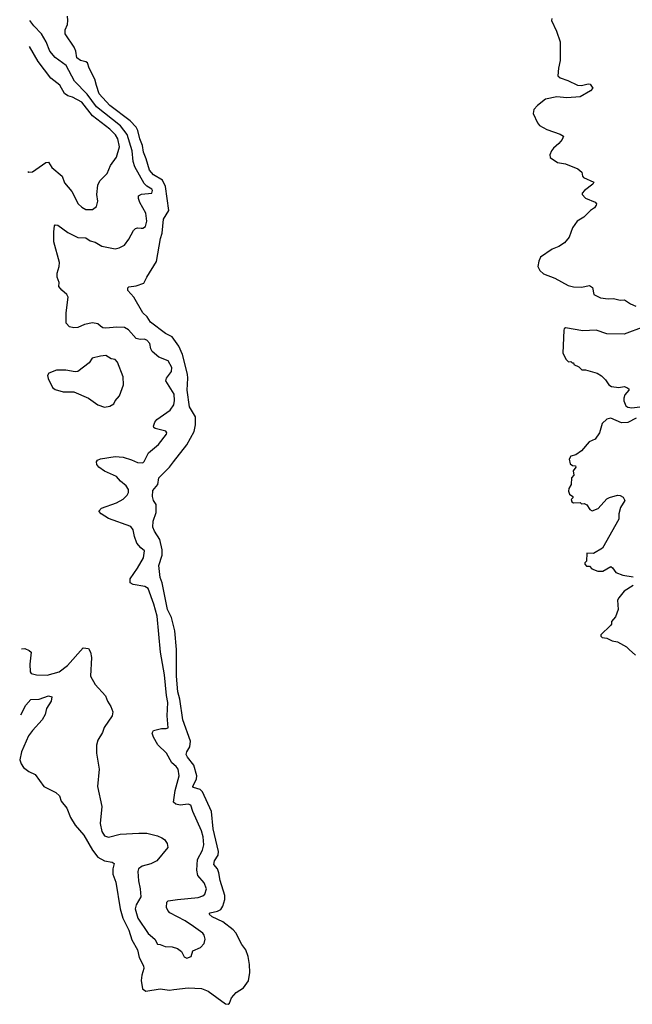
# Model space of a CAD drawing. Extents: x 2057697 to 2160550, y 827490 to 1016834.
# Tile 2 of 256: x 2057697 to 2062308, y 851286 to 858691. Entities that reach past the tile are written whole.
import ezdxf

# ---------------------------------------------------------------- set-up
doc = ezdxf.new("R2010")
doc.units = 0

msp = doc.modelspace()

# ---------------------------------------------------------------- linework, layer by layer
at = {"layer": '0CON20XD'}
for points in [[(2057704.8, 853463.8), (2057743.5, 853535), (2057780.7, 853579.3), (2057845, 853580.5), (2057915, 853606.2), (2057939.5, 853599.6), (2057933.2, 853565), (2057899.5, 853510.5), (2057888, 853465), (2057866.4, 853425), (2057793.5, 853346.5), (2057763.5, 853305), (2057710.3, 853185), (2057697.3, 853125), (2057707.5, 853095), (2057726.8, 853066.8), (2057765, 853037.8), (2057814.2, 853014.2), (2057878, 852925), (2057968.3, 852878.3), (2057996.2, 852855), (2058010, 852815), (2058051.2, 852761.2), (2058080.5, 852690.5), (2058113.7, 852633.7), (2058178.9, 852558.9), (2058244.6, 852445), (2058285, 852392.5), (2058335, 852364.6), (2058394.3, 852354.3), (2058408, 852345), (2058398.1, 852305), (2058397.8, 852265), (2058420.4, 852205), (2058452.4, 852005), (2058473.8, 851935), (2058518.9, 851845), (2058542.2, 851772.2), (2058584.2, 851695), (2058597.3, 851637.2), (2058628.9, 851575), (2058631.1, 851555), (2058615.4, 851504.6), (2058610.8, 851465), (2058622.1, 851402.1), (2058645.5, 851385.5), (2058755, 851402.5), (2058825, 851392.5), (2058858, 851398), (2058965, 851409.4), (2059065, 851405.8), (2059115.5, 851385.5), (2059245, 851290), (2059265, 851286.2), (2059275.7, 851294.3), (2059292.5, 851335), (2059325.8, 851375), (2059380.7, 851409.3), (2059418.3, 851461.7), (2059429.6, 851525), (2059426.6, 851585), (2059416.8, 851645), (2059400.4, 851695), (2059369.5, 851735), (2059325, 851823.3), (2059305, 851846.4), (2059225, 851905.3), (2059145.4, 851945), (2059123.3, 851965), (2059131.2, 851975), (2059185, 851986.5), (2059209.8, 852000.2), (2059225, 852023.3), (2059240.5, 852075), (2059241.9, 852105), (2059206.6, 852216.6), (2059195.6, 852275), (2059186, 852306), (2059157.2, 852337.2), (2059162.5, 852365), (2059191, 852409), (2059194.4, 852435), (2059153, 852605), (2059139.6, 852735), (2059074.1, 852884.1), (2059055, 852901.6), (2059006.4, 852916.4), (2059000, 852925), (2059028.6, 852981.4), (2059029.7, 853005), (2059007.5, 853085), (2058959.2, 853145), (2058951.1, 853165), (2058955.6, 853185), (2058978.6, 853221.4), (2058982.3, 853265), (2058925.2, 853425), (2058901.5, 853581.5), (2058887.1, 853635), (2058877.2, 853752.8), (2058877.3, 853955), (2058864.7, 854095), (2058838.6, 854195), (2058809.4, 854255), (2058768.4, 854455), (2058754.7, 854495), (2058745.6, 854585), (2058768.9, 854665), (2058769.4, 854705), (2058751.2, 854781.2), (2058710.7, 854845), (2058700.4, 854875), (2058701.1, 854918.9), (2058723.6, 854983.6), (2058723.8, 855045), (2058704.4, 855074.4), (2058695.7, 855105.7), (2058700.3, 855149.7), (2058736, 855195), (2058745.7, 855245), (2058825, 855324.4), (2058853.8, 855366.2), (2058955, 855494.5), (2059010.9, 855595), (2059020.7, 855645), (2059019.6, 855705), (2058975, 855780), (2058957.2, 855905), (2058963.8, 855995), (2058960.6, 856025), (2058923.4, 856173.4), (2058895.4, 856235), (2058845.7, 856305), (2058795, 856330), (2058682.5, 856415), (2058656.5, 856456.5), (2058624, 856485), (2058556.7, 856605), (2058510, 856655), (2058510, 856675), (2058517.5, 856682.5), (2058575, 856689.2), (2058630.9, 856709.1), (2058654.6, 856755.4), (2058727, 856873), (2058756.7, 857045), (2058769.7, 857085), (2058778.8, 857191.2), (2058818.9, 857255), (2058795.6, 857435.6), (2058772.7, 857485), (2058705.5, 857525), (2058675, 857558.1), (2058649.7, 857645), (2058628.2, 857695), (2058622.4, 857745), (2058600.6, 857795), (2058586.8, 857856.8), (2058573, 857883), (2058529.3, 857929.3), (2058375, 858045.6), (2058295, 858134.3), (2058275.4, 858195), (2058262.8, 858242.8), (2058220, 858325), (2058208, 858365), (2058195, 858374), (2058155, 858383.1), (2058127.5, 858405), (2058120.6, 858455), (2058107.5, 858485), (2058040, 858585), (2058040, 858615), (2058056.7, 858655), (2058058.8, 858685), (2058056.4, 858716.4)], [(2061701.2, 858698.8), (2061699.2, 858685), (2061738.2, 858605), (2061763.5, 858525), (2061765.5, 858384.5), (2061751.4, 858325), (2061747.5, 858267.5), (2061765, 858252.5), (2061823, 858233), (2061895, 858198), (2061925, 858196), (2061975, 858208.8), (2061990, 858205), (2062010, 858175), (2061993.3, 858155), (2061915, 858110.8), (2061815, 858103.6), (2061738.3, 858111.7), (2061655, 858094.2), (2061593.8, 858045), (2061566.2, 858015), (2061562, 857985), (2061593.8, 857915), (2061610, 857895), (2061665, 857864), (2061765, 857830), (2061790, 857815), (2061780.7, 857789.3), (2061755, 857760), (2061714.3, 857725.7), (2061700, 857705), (2061687.5, 857675), (2061690, 857655), (2061745, 857617.5), (2061805, 857607.5), (2061898.3, 857568.3), (2061927.5, 857545), (2061932.5, 857515), (2061940, 857505), (2062018.3, 857468.3), (2062010, 857455), (2061947.5, 857405), (2061930, 857385), (2061930, 857375), (2061955, 857347.5), (2062028.3, 857318.3), (2062037.5, 857305), (2062036.7, 857295), (2062023.9, 857276.1), (2061992.5, 857255), (2061942.5, 857205), (2061893.3, 857175), (2061856.7, 857125), (2061833.3, 857055), (2061797.7, 857012.3), (2061754.2, 856985.8), (2061703.3, 856965), (2061615.8, 856905), (2061602.9, 856875), (2061596, 856835), (2061610.8, 856805), (2061639.8, 856779.8), (2061725, 856746.5), (2061825, 856691.4), (2061865, 856681.9), (2061925, 856678.6), (2061985, 856692), (2062007.7, 856677.7), (2062018, 856625), (2062068.3, 856598.3), (2062125, 856591.9), (2062165, 856594.2), (2062215, 856582), (2062250, 856585), (2062295, 856553.3), (2062335, 856536.2)], [(2057711.1, 853958.2), (2057735, 853960.8), (2057767.9, 853947.9), (2057783.8, 853935), (2057774.4, 853845), (2057776, 853786), (2057783.1, 853773.1), (2057824.6, 853764.6), (2057905, 853761.8), (2057995, 853787.3), (2058056.9, 853833.1), (2058175, 853967.5), (2058215, 853962.5), (2058230, 853935), (2058238, 853895), (2058231.1, 853755), (2058265, 853690.8), (2058342.2, 853605), (2058357.5, 853565), (2058384.2, 853525), (2058397.8, 853485), (2058392.9, 853455), (2058333.2, 853366.8), (2058319.7, 853330.3), (2058285, 853272.5), (2058276, 853235), (2058274.4, 853175), (2058294.4, 853055), (2058283.6, 852923.6), (2058315.5, 852775), (2058302.9, 852645), (2058315.8, 852585.8), (2058335, 852553.3), (2058365, 852544), (2058454.1, 852565.9), (2058595, 852574), (2058655, 852572), (2058733.9, 852553.9), (2058767.7, 852537.7), (2058787.5, 852525), (2058806.1, 852496.1), (2058811.2, 852465), (2058730, 852365), (2058685, 852341.9), (2058620, 852325), (2058592, 852305), (2058586, 852285), (2058591.1, 852215), (2058604.4, 852155), (2058609.2, 852095), (2058573.1, 852035), (2058565.5, 852005), (2058587.1, 851935), (2058665, 851818), (2058715, 851776.7), (2058735, 851737.5), (2058755, 851736.7), (2058791.7, 851721.7), (2058845, 851719.2), (2058885, 851706.2), (2058914.1, 851684.1), (2058935, 851643.3), (2058955, 851633.3), (2058987.5, 851645), (2059000.5, 851689.6), (2059057.3, 851712.7), (2059086.4, 851743.6), (2059092.5, 851775), (2059086.7, 851805), (2059075, 851820), (2059005, 851872), (2058943.8, 851915), (2058826.2, 851975), (2058811.3, 851991.3), (2058802.9, 852015), (2058803.8, 852055), (2058815, 852063.8), (2058884.4, 852075.6), (2059041.2, 852088.8), (2059075, 852101.2), (2059091.2, 852115), (2059102.5, 852155), (2059085, 852200), (2059038.9, 852255), (2059029.5, 852295), (2059036.4, 852375), (2059072.2, 852445), (2059083.3, 852485), (2059077.3, 852545), (2059065, 852591.2), (2059000.6, 852735), (2058984.4, 852784.5), (2058965, 852790.5), (2058903.8, 852783.8), (2058872, 852792), (2058855.7, 852805.7), (2058866.7, 852893.3), (2058896.7, 853005), (2058890.6, 853055), (2058875.3, 853075.3), (2058841.2, 853101.2), (2058801.8, 853175), (2058737.8, 853237.8), (2058704.2, 853295), (2058694.2, 853325), (2058705, 853346.2), (2058765, 853360), (2058800.8, 853359.2), (2058813.8, 853366.2), (2058806, 853456), (2058811.4, 853555), (2058801.2, 853608.8), (2058788.3, 853765), (2058756.4, 853935), (2058731, 854205), (2058708, 854295), (2058665, 854412.2), (2058638.8, 854428.8), (2058552.2, 854442.2), (2058529.2, 854455), (2058528.9, 854485), (2058585, 854565.6), (2058628.5, 854645), (2058637.1, 854697.1), (2058608.8, 854718.8), (2058580, 854755), (2058560.7, 854805), (2058550.9, 854855), (2058535, 854880.6), (2058365, 854940), (2058311.4, 854975), (2058294, 854995), (2058312.6, 855017.4), (2058425, 855056.4), (2058476.4, 855083.7), (2058506.9, 855115), (2058515.6, 855135), (2058515, 855157.5), (2058498.1, 855185), (2058455, 855220), (2058425, 855254.5), (2058336.1, 855296.1), (2058293.8, 855325), (2058278.8, 855345), (2058276.2, 855365), (2058282.7, 855377.3), (2058305, 855389.4), (2058415, 855406.5), (2058475, 855400.8), (2058539.5, 855379.5), (2058585, 855360), (2058625, 855359.2), (2058635, 855368.8), (2058666.1, 855433.9), (2058742.5, 855495), (2058801.2, 855575), (2058803.8, 855585), (2058797.1, 855597.1), (2058716.9, 855616.9), (2058706.2, 855625), (2058704.3, 855635), (2058713.5, 855665), (2058728.9, 855685), (2058830, 855755), (2058856.7, 855795), (2058862.4, 855827.6), (2058858.9, 855875), (2058797.9, 855975), (2058802.7, 855995), (2058838.9, 856045), (2058842.5, 856075), (2058815, 856124.4), (2058745, 856152.9), (2058694.7, 856194.7), (2058683.5, 856215), (2058676, 856256), (2058655, 856281.1), (2058635, 856288.5), (2058605, 856286.7), (2058575, 856293.1), (2058515, 856358.6), (2058485, 856375.6), (2058428.3, 856378.3), (2058345, 856370), (2058323.9, 856373.9), (2058305.4, 856385.4), (2058285, 856402.5), (2058245, 856410.8), (2058185, 856397.8), (2058135, 856375.7), (2058105, 856372.5), (2058071.7, 856381.7), (2058048.3, 856408.3), (2058046.9, 856485), (2058062, 856605), (2058053.3, 856625), (2058015, 856656.2), (2057991.2, 856685), (2057994, 856715), (2057980, 856755), (2057979.2, 856785), (2057994.2, 856835), (2057995.8, 856865), (2057955, 857020), (2057954.3, 857095), (2057960.5, 857139.5), (2057965, 857146.7), (2057985, 857146), (2058060.6, 857090.6), (2058135, 857052.9), (2058195, 857050.6), (2058226.9, 857026.9), (2058265, 857016.9), (2058315, 856988.6), (2058415, 856967.5), (2058445.9, 856974.1), (2058485, 856996.2), (2058519.7, 857040.3), (2058554.5, 857105.5), (2058569.5, 857120.5), (2058585, 857126), (2058611.7, 857121.7), (2058625, 857122.5), (2058644, 857135), (2058654.5, 857175.5), (2058646.4, 857235), (2058602.2, 857315), (2058591.9, 857345), (2058592, 857365), (2058615, 857378.6), (2058692.5, 857385), (2058697.5, 857405), (2058692.5, 857415), (2058655, 857437.8), (2058635, 857459.5), (2058562.8, 857585), (2058551.1, 857625), (2058544, 857705), (2058506.9, 857826.9), (2058455, 857892.2), (2058274.7, 858034.7), (2058205, 858131.2), (2058109.4, 858229.4), (2058046.6, 858345), (2057965.2, 858405.2), (2057924.1, 858455), (2057897.6, 858525), (2057862.7, 858585), (2057803.8, 858643.8), (2057774.5, 858683.3)], [(2057758.3, 857547.9), (2057765, 857544.2), (2057795, 857547.5), (2057895, 857615.8), (2057915, 857618.6), (2057939.4, 857579.4), (2058017.5, 857515), (2058035.7, 857465), (2058089.3, 857399.3), (2058137.5, 857305), (2058165, 857280), (2058194.5, 857264.5), (2058245, 857262.9), (2058274.2, 857285.8), (2058286, 857325), (2058278.6, 857375), (2058285.8, 857445), (2058300.7, 857479.3), (2058356.7, 857535), (2058380.8, 857595), (2058425, 857656.2), (2058448.2, 857735), (2058436.9, 857795), (2058418.9, 857825), (2058375, 857867.2), (2058245, 857967.9), (2058165, 858071.6), (2058095, 858107.2), (2058058.9, 858118.9), (2058035.6, 858135.6), (2057999.4, 858199.4), (2057931.9, 858251.9), (2057835.4, 858375), (2057771.8, 858489.5)], [(2062395, 856381.3), (2062245, 856324.6), (2062115, 856327.2), (2062035, 856355.3), (2061935, 856350), (2061805, 856373.8), (2061795, 856366.2), (2061792.2, 856355), (2061783.6, 856183.6), (2061810, 856135), (2061828.3, 856118.3), (2061845, 856120), (2061855, 856110), (2061865, 856110), (2061868.3, 856098.3), (2061905, 856080), (2061928.3, 856058.3), (2061956.4, 856056.4), (2062043.6, 856033.6), (2062075, 856012.5), (2062105, 855983.3), (2062132, 855945), (2062152.1, 855932.1), (2062205, 855924), (2062245, 855931.2), (2062267.5, 855925), (2062282.5, 855915), (2062282.5, 855905), (2062251.2, 855868.8), (2062244.2, 855845), (2062244.4, 855824.4), (2062257.7, 855787.7), (2062275, 855776.7), (2062305, 855772.5), (2062365, 855780)], [(2058335, 855778), (2058375, 855783.8), (2058405, 855802.5), (2058416.7, 855825), (2058448.8, 855861.2), (2058478.8, 855945), (2058475.8, 856005.8), (2058434.2, 856115), (2058416.7, 856135), (2058385, 856141.4), (2058344.5, 856164.5), (2058305, 856161.5), (2058243.8, 856145), (2058219.7, 856110.3), (2058134.4, 856045.6), (2058115, 856041.4), (2058045, 856054.2), (2057975, 856055.8), (2057916.4, 856033.6), (2057907.5, 856015), (2057912.3, 855992.3), (2057943.3, 855925), (2057965, 855910), (2058025, 855891.2), (2058105, 855893.3), (2058215.7, 855845.7), (2058285, 855794), (2058335, 855778)], [(2062335.8, 855694.2), (2062275, 855662), (2062225, 855659.2), (2062145, 855693.3), (2062115, 855687.5), (2062080, 855655), (2062060, 855585), (2062027.5, 855535), (2061983.6, 855516.4), (2061925, 855447.5), (2061881.7, 855418.3), (2061845, 855407.5), (2061832.5, 855385), (2061840.7, 855350.7), (2061858.3, 855338.3), (2061880, 855335), (2061882.5, 855325), (2061863, 855297), (2061867.5, 855265), (2061850, 855245), (2061846.7, 855195), (2061830, 855165), (2061826.7, 855145), (2061835, 855122.5), (2061860, 855105), (2061860, 855095), (2061848.3, 855081.7), (2061852.5, 855065), (2061865, 855057.5), (2061915, 855060), (2061925, 855050), (2061945, 855052.5), (2061965, 855042.5), (2061987, 855007), (2062005, 854997.5), (2062050, 855015), (2062115, 855086.2), (2062136.4, 855096.4), (2062195, 855113.8), (2062215, 855113.3), (2062239.5, 855099.5), (2062252.5, 855075), (2062217.5, 855022.5), (2062206.7, 854975), (2062206.2, 854935), (2062082.3, 854717.7), (2062015, 854677.5), (2061965, 854680), (2061961.7, 854618.3), (2061950, 854605), (2061950, 854595), (2061961.7, 854581.7), (2061985, 854580), (2062001.7, 854561.7), (2062047, 854543), (2062085, 854542.5), (2062145, 854577.5), (2062159.3, 854569.3), (2062183.9, 854533.9), (2062235, 854513.3), (2062315, 854500)], [(2062313.9, 854436.1), (2062245, 854393.3), (2062205, 854342.5), (2062196.7, 854325), (2062200, 854255), (2062180.7, 854199.3), (2062150, 854165), (2062150, 854145), (2062142.5, 854135), (2062070, 854065), (2062070, 854055), (2062080, 854045), (2062115, 854040), (2062155, 854020), (2062195, 854012), (2062265, 853973.8), (2062284, 853955), (2062332.3, 853912.3)]]:
    msp.add_lwpolyline(points, dxfattribs=at)

doc.saveas('drawing.dxf')
